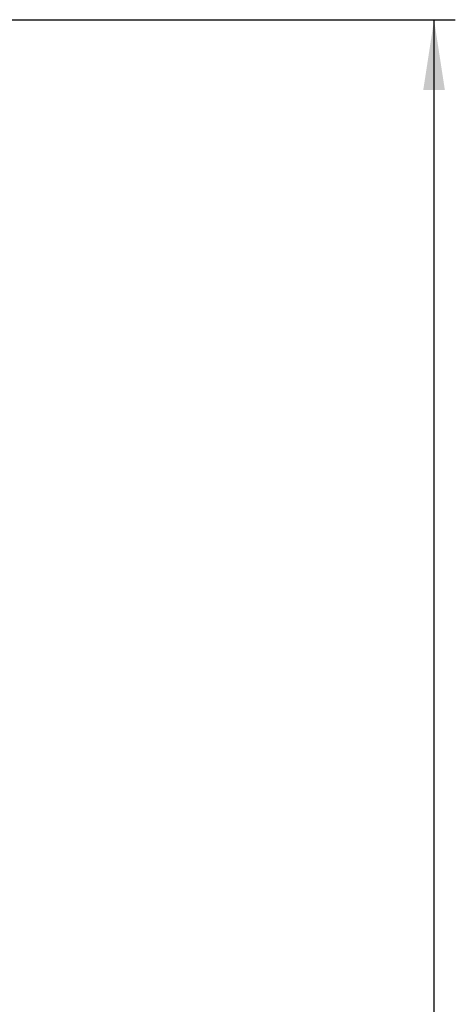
# Paper-space layout 'Blatt3' of a CAD drawing. Header units: millimetres. Extents: x 5 to 418, y 2 to 292.
# Tile 43 of 53: x 125 to 146, y 205 to 251. Entities that reach past the tile are written whole.
import ezdxf

# ---------------------------------------------------------------- set-up
doc = ezdxf.new("R2010")
doc.units = ezdxf.units.MM
doc.layers.add('SLD-0', color=7, linetype='Continuous')
doc.styles.add('SLDTEXTSTYLE0', font='TXT', dxfattribs={"width": 0.605})
doc.dimstyles.new('SLDDIMSTYLE0', dxfattribs={"dimtxt": 4.10931, "dimasz": 3.302, "dimexe": 0, "dimexo": 0.0625, "dimgap": 1.027327, "dimtad": 1, "dimlfac": 3, "dimrnd": 1e-09, "dimzin": 12, "dimdsep": 46, "dimtxsty": 'SLDTEXTSTYLE0', "dimsah": 1, "dimcen": 0.09, "dimadec": 0, "dimazin": 3, "dimtfac": 1, "dimtofl": 0, "dimtmove": 0, "dimatfit": 3, "dimfxl": 1, "dimfrac": 2, "dimtolj": 1, "dimtzin": 12, "dimarcsym": 0})

# ---------------------------------------------------------------- blocks, each defined once
blk = doc.blocks.new('_D_13')
at = {"layer": 'SLD-0', "color": 7}
for p, q in [((123.345, 250.884), (145.863, 250.884)), ((144.863, 90.984), (144.863, 250.884)), ((116.512, 90.984), (145.863, 90.984))]:
    blk.add_line(p, q, dxfattribs=at)
for centre, start, end in [((141.708, 171.679), 63.4349, 116.5651), ((141.708, 170.19), 243.4349, 296.5651)]:
    blk.add_arc(centre, 7.056, start, end, dxfattribs=at)
for points in [[(144.863, 250.884), (144.355, 247.582), (145.371, 247.582)], [(144.863, 90.984), (145.371, 94.286), (144.355, 94.286)]]:
    blk.add_solid(points, dxfattribs=at)
at = {"layer": 'SLD-0', "color": 7, "insert": (139.406, 163.879), "char_height": 4.2333, "attachment_point": 1, "rotation": 90, "style": 'SLDTEXTSTYLE0'}
blk.add_mtext('479,7', dxfattribs=at)

psp = doc.layouts.new('Blatt3')

# ---------------------------------------------------------------- dimensions: what is measured, and where the dimension line sits
at = {"layer": 'SLD-0', "color": 7}
dim = psp.add_linear_dim(base=(144.8634, 250.8844), p1=(116.5119, 90.9844), p2=(123.3452, 250.8844), angle=90, text='(<>)', dimstyle='SLDDIMSTYLE0', dxfattribs=at)
dim.commit()
dim.dimension.update_dxf_attribs({"geometry": '_D_13', "text_midpoint": (144.8634, 170.9344), "dimtype": 160})

doc.saveas('drawing.dxf')
